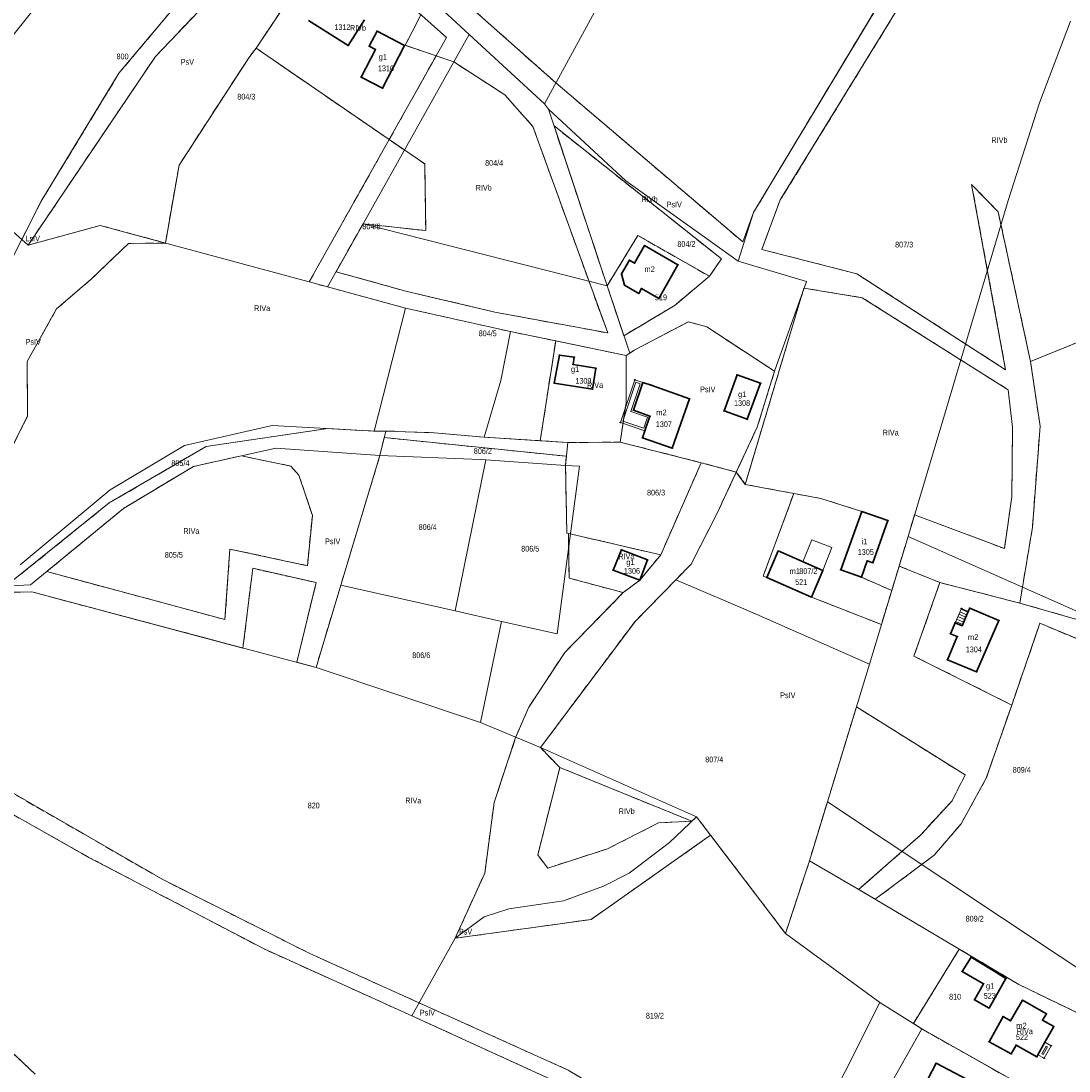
# Model space of a CAD drawing. Header units: metres. Extents: x 7496145 to 7500200, y 5498500 to 5502080.
# Tile 176 of 202: x 7499586 to 7499861, y 5500272 to 5500548. Entities that reach past the tile are written whole.
import ezdxf
from ezdxf.enums import TextEntityAlignment as Align

# ---------------------------------------------------------------- set-up
doc = ezdxf.new("R2010")
doc.units = ezdxf.units.M
doc.header["$MEASUREMENT"] = 0
for name, pattern in [('2.25_0.75', [3, 2.25, -0.75]), ('219-1000', [0]), ('egug-1000', [0])]:
    doc.linetypes.add(name, pattern=pattern)
doc.layers.get('0').update_dxf_attribs({"color": 2, "linetype": 'CONTINUOUS', "lineweight": 5})
for name, color, linetype in [('209-oznaczenie konturu klasyfikacyjnego', 7, 'CONTINUOUS'), ('211-numer działki ewidencyjnej', 7, 'CONTINUOUS'), ('217-kontur klasyfikacyjny', 7, 'CONTINUOUS'), ('218-kontur użytku gruntowego', 7, 'CONTINUOUS'), ('219-działka ewidencyjna', 7, 'CONTINUOUS'), ('312-budynek ewidencyjny', 7, 'CONTINUOUS'), ('312-oznaczenie budynku ewidencyjnego', 7, 'CONTINUOUS'), ('312-oznaczenie budynku ewidencyjnego-Atr117', 7, 'CONTINUOUS'), ('352-schody', 7, 'CONTINUOUS'), ('Punkt budynku', 7, 'CONTINUOUS'), ('taras', 7, 'CONTINUOUS'), ('wiatrołap', 7, 'CONTINUOUS')]:
    doc.layers.add(name, color=color, linetype=linetype)
doc.styles.get("Standard").update_dxf_attribs({"font": 'Working1250', "width": 0.75})

# ---------------------------------------------------------------- blocks, each defined once
blk = doc.blocks.new('PUNKTBUD')
at = {"color": 0}
blk.add_circle((0, 0), 0.09, dxfattribs=at)

msp = doc.modelspace()

# ---------------------------------------------------------------- linework, layer by layer
at = {"layer": '217-kontur klasyfikacyjny', "color": 3, "linetype": '2.25_0.75', "lineweight": 18, "flags": 128}
for points in [[(7499658.06, 5500592.6), (7499726.67, 5500531.63)], [(7499621.53, 5500538.55), (7499659.25, 5500578.17)], [(7499778.52, 5500497.64), (7499825, 5500574.96)], [(7499830.07, 5500573.47), (7499785.55, 5500500.92)], [(7499634.36, 5500560.92), (7499611.98, 5500534.17)], [(7499647.98, 5500540.77), (7499656.38, 5500553.32)], [(7499688.9, 5500545.02), (7499691.23, 5500549.52)], [(7499687.09, 5500541.53), (7499688.9, 5500545.02)], [(7499647.98, 5500540.77), (7499646.03, 5500538.24)], [(7499682.89, 5500516.77), (7499647.98, 5500540.77)], [(7499695.23, 5500538.74), (7499687.09, 5500541.53)], [(7499588.15, 5500489.04), (7499621.53, 5500538.55)], [(7499646.03, 5500538.24), (7499627.75, 5500510.02)], [(7499682.89, 5500516.77), (7499695.23, 5500538.74)], [(7499699.86, 5500537.15), (7499695.23, 5500538.74)], [(7499713.23, 5500528.52), (7499699.86, 5500537.15)], [(7499611.98, 5500534.17), (7499591.6, 5500500.63)], [(7499726.67, 5500531.63), (7499775.7, 5500489.91)], [(7499720.61, 5500520.24), (7499713.23, 5500528.52)], [(7499740.24, 5500466.02), (7499720.61, 5500520.24)], [(7499726.16, 5500520.36), (7499740.11, 5500478.38)], [(7499770.11, 5500485.44), (7499726.16, 5500520.36)], [(7499661.91, 5500479.41), (7499682.89, 5500516.77)], [(7499682.89, 5500516.77), (7499692.22, 5500510.41)], [(7499692.22, 5500510.41), (7499692.5, 5500492.87)], [(7499627.75, 5500510.02), (7499624.17, 5500489.62)], [(7499844.69, 5500456.35), (7499835.76, 5500504.99)], [(7499835.76, 5500504.99), (7499842.72, 5500497.85)], [(7499591.6, 5500500.63), (7499586.46, 5500490.54)], [(7499785.55, 5500500.92), (7499780.66, 5500487.93)], [(7499775.7, 5500489.91), (7499778.52, 5500497.64)], [(7499842.72, 5500497.85), (7499851.23, 5500458.52)], [(7499588.15, 5500489.04), (7499607.04, 5500494.25)], [(7499607.04, 5500494.25), (7499624.17, 5500489.62)], [(7499676.04, 5500494.67), (7499668.96, 5500482.06)], [(7499692.5, 5500492.87), (7499676.04, 5500494.67)], [(7499740.11, 5500478.38), (7499748.19, 5500491.62)], [(7499748.19, 5500491.62), (7499766.95, 5500480.9)], [(7499580.22, 5500478.28), (7499586.46, 5500490.54)], [(7499586.46, 5500490.54), (7499588.15, 5500489.04)], [(7499614.45, 5500489.5), (7499604.79, 5500480.23)], [(7499624.17, 5500489.62), (7499614.45, 5500489.5)], [(7499766.95, 5500480.9), (7499770.11, 5500485.44)], [(7499780.66, 5500487.93), (7499805.62, 5500481.56)], [(7499604.79, 5500480.23), (7499595.61, 5500472.31)], [(7499668.96, 5500482.06), (7499687.27, 5500476.99)], [(7499766.95, 5500480.9), (7499757.96, 5500473.34)], [(7499805.62, 5500481.56), (7499844.69, 5500456.35)], [(7499666.74, 5500478.1), (7499661.91, 5500479.41)], [(7499687.21, 5500472.56), (7499666.74, 5500478.1)], [(7499744.5, 5500465.27), (7499740.11, 5500478.38)], [(7499791.73, 5500477.78), (7499776.34, 5500426.27)], [(7499807.05, 5500475.27), (7499791.73, 5500477.78)], [(7499687.27, 5500476.99), (7499710.65, 5500471.47)], [(7499845.38, 5500451.07), (7499807.05, 5500475.27)], [(7499595.61, 5500472.31), (7499587.88, 5500458.53)], [(7499714.75, 5500466.36), (7499687.21, 5500472.56)], [(7499757.96, 5500473.34), (7499744.5, 5500465.27)], [(7499851.23, 5500458.52), (7499885.71, 5500472.55)], [(7499710.65, 5500471.47), (7499740.24, 5500466.02)], [(7499747.23, 5500461.51), (7499761.43, 5500468.97)], [(7499761.43, 5500468.97), (7499766.26, 5500467.6)], [(7499726.6, 5500463.92), (7499714.75, 5500466.36)], [(7499766.26, 5500467.6), (7499784.04, 5500455.98)], [(7499722.55, 5500437.72), (7499726.6, 5500463.92)], [(7499745.1, 5500460.12), (7499726.6, 5500463.92)], [(7499745.1, 5500460.12), (7499747.23, 5500461.51)], [(7499587.88, 5500458.53), (7499588.02, 5500444.18)], [(7499745.06, 5500447.6), (7499745.1, 5500460.12)], [(7499851.23, 5500458.52), (7499853.72, 5500441.52)], [(7499784.04, 5500455.98), (7499779.48, 5500441.28)], [(7499846.48, 5500441.28), (7499845.38, 5500451.07)], [(7499743.53, 5500437.35), (7499745.06, 5500447.6)], [(7499588.02, 5500444.18), (7499568.15, 5500404.82)], [(7499779.48, 5500441.28), (7499774, 5500429.5)], [(7499846.31, 5500422.98), (7499846.48, 5500441.28)], [(7499853.72, 5500441.52), (7499851.71, 5500415.02)], [(7499634.88, 5500436.22), (7499666.79, 5500440.9)], [(7499666.79, 5500440.9), (7499678.99, 5500440.23)], [(7499678.99, 5500440.23), (7499682.04, 5500440.27)], [(7499681.61, 5500438.54), (7499680.44, 5500433.82)], [(7499729.41, 5500433.65), (7499681.61, 5500438.54)], [(7499682.04, 5500440.27), (7499694.69, 5500439.82)], [(7499694.69, 5500439.82), (7499707.85, 5500438.65)], [(7499707.85, 5500438.65), (7499722.55, 5500437.72)], [(7499609.45, 5500421.41), (7499634.88, 5500436.22)], [(7499722.55, 5500437.72), (7499729.78, 5500437.26)], [(7499729.78, 5500437.26), (7499743.53, 5500437.35)], [(7499764.8, 5500431.96), (7499743.53, 5500437.35)], [(7499644.13, 5500433.77), (7499631.52, 5500430.96)], [(7499657.12, 5500431.07), (7499644.13, 5500433.77)], [(7499680.44, 5500433.82), (7499670.21, 5500399.82)], [(7499729.16, 5500431.23), (7499729.41, 5500433.65)], [(7499631.52, 5500430.96), (7499613.18, 5500419.96)], [(7499659.23, 5500428.7), (7499657.12, 5500431.07)], [(7499729.53, 5500413.49), (7499729.16, 5500431.23)], [(7499754.15, 5500407.76), (7499764.8, 5500431.96)], [(7499774, 5500429.5), (7499764.8, 5500431.96)], [(7499662.74, 5500418.12), (7499659.23, 5500428.7)], [(7499769.06, 5500418.86), (7499774, 5500429.5)], [(7499774, 5500429.5), (7499776.34, 5500426.27)], [(7499776.34, 5500426.27), (7499789.08, 5500423.88)], [(7499781.08, 5500402.21), (7499789.08, 5500423.88)], [(7499789.08, 5500423.88), (7499796.18, 5500422.56)], [(7499796.18, 5500422.56), (7499806.94, 5500419.18)], [(7499844.37, 5500409.4), (7499846.31, 5500422.98)], [(7499583.82, 5500400.75), (7499609.45, 5500421.41)], [(7499613.18, 5500419.96), (7499593.04, 5500403.38)], [(7499806.94, 5500419.18), (7499813.76, 5500416.74)], [(7499661.44, 5500404.92), (7499662.74, 5500418.12)], [(7499762.17, 5500405.33), (7499769.06, 5500418.86)], [(7499813.76, 5500416.74), (7499809.81, 5500405.71)], [(7499819.07, 5500412.57), (7499820.76, 5500418.24)], [(7499820.76, 5500418.24), (7499844.37, 5500409.4)], [(7499851.71, 5500415.02), (7499848.4, 5500395.08)], [(7499729.93, 5500413.39), (7499729.53, 5500413.49)], [(7499729.93, 5500413.39), (7499730.14, 5500401.67)], [(7499754.15, 5500407.76), (7499729.93, 5500413.39)], [(7499816.72, 5500404.82), (7499819.07, 5500412.57)], [(7499639.8, 5500390.78), (7499641.1, 5500409.29)], [(7499641.1, 5500409.29), (7499661.44, 5500404.92)], [(7499748.65, 5500401.09), (7499754.15, 5500407.76)], [(7499808.38, 5500406.22), (7499806.82, 5500401.88)], [(7499809.81, 5500405.71), (7499808.38, 5500406.22)], [(7499593.04, 5500403.38), (7499639.8, 5500390.78)], [(7499647.1, 5500404.23), (7499644.52, 5500383.31)], [(7499663.74, 5500400.48), (7499647.1, 5500404.23)], [(7499758.11, 5500401.23), (7499762.17, 5500405.33)], [(7499814.79, 5500398.42), (7499816.72, 5500404.82)], [(7499816.72, 5500404.82), (7499827.44, 5500400.49)], [(7499658.62, 5500379.56), (7499663.74, 5500400.48)], [(7499730.14, 5500401.67), (7499744.31, 5500397.84)], [(7499744.31, 5500397.84), (7499748.65, 5500401.09)], [(7499747.51, 5500390.39), (7499758.11, 5500401.23)], [(7499782.01, 5500401.82), (7499781.08, 5500402.21)], [(7499793.7, 5500396.7), (7499782.01, 5500401.82)], [(7499806.82, 5500401.88), (7499814.79, 5500398.42)], [(7499820.62, 5500381.19), (7499827.44, 5500400.49)], [(7499827.44, 5500400.49), (7499848.4, 5500395.08)], [(7499589.15, 5500398.04), (7499575.56, 5500397.75)], [(7499644.52, 5500383.31), (7499589.15, 5500398.04)], [(7499670.21, 5500399.82), (7499663.71, 5500378.21)], [(7499728.99, 5500382.16), (7499744.31, 5500397.84)], [(7499814.79, 5500398.42), (7499812.07, 5500389.44)], [(7499812.07, 5500389.44), (7499793.7, 5500396.7)], [(7499848.4, 5500395.08), (7499876.88, 5500386.98)], [(7499722.57, 5500357.15), (7499747.51, 5500390.39)], [(7499853.69, 5500389.79), (7499846.27, 5500368.35)], [(7499893.92, 5500373.1), (7499853.69, 5500389.79)], [(7499719.53, 5500367.81), (7499728.99, 5500382.16)], [(7499846.27, 5500368.35), (7499820.62, 5500381.19)], [(7499663.71, 5500378.21), (7499658.62, 5500379.56)], [(7499716.08, 5500359.82), (7499719.53, 5500367.81)], [(7499805.51, 5500367.86), (7499797.92, 5500342.97)], [(7499834.09, 5500349.99), (7499805.51, 5500367.86)], [(7499846.27, 5500368.35), (7499839.6, 5500349.11)], [(7499710.44, 5500342.73), (7499716.08, 5500359.82)], [(7499623.46, 5500322.52), (7499561.12, 5500358.48)], [(7499727.68, 5500351.93), (7499722.57, 5500357.15)], [(7499604.11, 5500328.35), (7499559.44, 5500353.59)], [(7499727.68, 5500351.93), (7499721.89, 5500329.01)], [(7499762.34, 5500337.84), (7499727.68, 5500351.93)], [(7499830.62, 5500343.22), (7499834.09, 5500349.99)], [(7499839.6, 5500349.11), (7499833.01, 5500337.18)], [(7499707.98, 5500324.2), (7499710.44, 5500342.73)], [(7499797.92, 5500342.97), (7499793.18, 5500327.42)], [(7499822.36, 5500334.21), (7499830.62, 5500343.22)], [(7499740.21, 5500330.6), (7499753.62, 5500337.43)], [(7499753.62, 5500337.43), (7499762.34, 5500337.84)], [(7499763.57, 5500339.01), (7499762.34, 5500337.84)], [(7499767.27, 5500334.15), (7499763.57, 5500339.01)], [(7499833.01, 5500337.18), (7499825.92, 5500328.92)], [(7499767.27, 5500334.15), (7499735.94, 5500312.06)], [(7499786.91, 5500308.37), (7499767.27, 5500334.15)], [(7499806.1, 5500319.9), (7499822.36, 5500334.21)], [(7499650.25, 5500304.22), (7499604.11, 5500328.35)], [(7499721.89, 5500329.01), (7499724.52, 5500325.52)], [(7499724.52, 5500325.52), (7499740.21, 5500330.6)], [(7499825.92, 5500328.92), (7499810.43, 5500317.35)], [(7499793.18, 5500327.42), (7499786.91, 5500308.37)], [(7499700.2, 5500307.1), (7499707.98, 5500324.2)], [(7499662.05, 5500303.12), (7499623.46, 5500322.52)], [(7499806.99, 5500319.39), (7499806.1, 5500319.9)], [(7499810.43, 5500317.35), (7499806.99, 5500319.39)], [(7499735.94, 5500312.06), (7499727.8, 5500310.94)], [(7499727.8, 5500310.94), (7499700.2, 5500307.1)], [(7499688.83, 5500286.77), (7499650.25, 5500304.22)], [(7499832.53, 5500304.25), (7499820.47, 5500284.7)], [(7499848.17, 5500294.98), (7499832.53, 5500304.25)], [(7499729.91, 5500272.49), (7499662.05, 5500303.12)], [(7499872.77, 5500283.05), (7499848.17, 5500294.98)], [(7499729.24, 5500268.29), (7499688.83, 5500286.77)], [(7499820.47, 5500284.7), (7499822.67, 5500283.31)], [(7499808.47, 5500258.05), (7499822.67, 5500283.31)], [(7499822.67, 5500283.31), (7499835.84, 5500275.89)], [(7499582.32, 5500278.68), (7499590.01, 5500271.45)], [(7499835.84, 5500275.89), (7499844.46, 5500271.02)], [(7499761.94, 5500253.41), (7499729.91, 5500272.49)]]:
    msp.add_lwpolyline(points, dxfattribs=at)
at = {"layer": '218-kontur użytku gruntowego', "color": 3, "linetype": 'egug-1000', "lineweight": 18, "flags": 128}
for points in [[(7499658.06, 5500592.6), (7499726.67, 5500531.63)], [(7499621.53, 5500538.55), (7499659.25, 5500578.17)], [(7499778.52, 5500497.64), (7499825, 5500574.96)], [(7499830.07, 5500573.47), (7499785.55, 5500500.92)], [(7499611.98, 5500534.17), (7499634.36, 5500560.92)], [(7499647.98, 5500540.77), (7499656.38, 5500553.32)], [(7499688.9, 5500545.02), (7499691.23, 5500549.52)], [(7499687.09, 5500541.53), (7499688.9, 5500545.02)], [(7499647.98, 5500540.77), (7499646.03, 5500538.24)], [(7499682.89, 5500516.77), (7499647.98, 5500540.77)], [(7499695.23, 5500538.74), (7499687.09, 5500541.53)], [(7499588.15, 5500489.04), (7499621.53, 5500538.55)], [(7499646.03, 5500538.24), (7499627.75, 5500510.02)], [(7499682.89, 5500516.77), (7499695.23, 5500538.74)], [(7499699.86, 5500537.15), (7499695.23, 5500538.74)], [(7499713.23, 5500528.52), (7499699.86, 5500537.15)], [(7499591.6, 5500500.63), (7499611.98, 5500534.17)], [(7499726.67, 5500531.63), (7499775.7, 5500489.91)], [(7499720.61, 5500520.24), (7499713.23, 5500528.52)], [(7499740.24, 5500466.02), (7499720.61, 5500520.24)], [(7499726.16, 5500520.36), (7499740.11, 5500478.38)], [(7499770.11, 5500485.44), (7499726.16, 5500520.36)], [(7499661.91, 5500479.41), (7499682.89, 5500516.77)], [(7499682.89, 5500516.77), (7499692.22, 5500510.41)], [(7499692.22, 5500510.41), (7499692.5, 5500492.87)], [(7499627.75, 5500510.02), (7499624.17, 5500489.62)], [(7499844.69, 5500456.35), (7499835.76, 5500504.99)], [(7499835.76, 5500504.99), (7499842.72, 5500497.85)], [(7499586.46, 5500490.54), (7499591.6, 5500500.63)], [(7499785.55, 5500500.92), (7499780.66, 5500487.93)], [(7499775.7, 5500489.91), (7499778.52, 5500497.64)], [(7499842.72, 5500497.85), (7499851.23, 5500458.52)], [(7499588.15, 5500489.04), (7499607.04, 5500494.25)], [(7499607.04, 5500494.25), (7499624.17, 5500489.62)], [(7499676.04, 5500494.67), (7499668.96, 5500482.06)], [(7499692.5, 5500492.87), (7499676.04, 5500494.67)], [(7499740.11, 5500478.38), (7499748.19, 5500491.62)], [(7499748.19, 5500491.62), (7499766.95, 5500480.9)], [(7499580.22, 5500478.28), (7499586.46, 5500490.54)], [(7499586.46, 5500490.54), (7499588.15, 5500489.04)], [(7499614.45, 5500489.5), (7499604.79, 5500480.23)], [(7499624.17, 5500489.62), (7499614.45, 5500489.5)], [(7499766.95, 5500480.9), (7499770.11, 5500485.44)], [(7499780.66, 5500487.93), (7499805.62, 5500481.56)], [(7499604.79, 5500480.23), (7499595.61, 5500472.31)], [(7499668.96, 5500482.06), (7499687.27, 5500476.99)], [(7499757.96, 5500473.34), (7499766.95, 5500480.9)], [(7499805.62, 5500481.56), (7499844.69, 5500456.35)], [(7499666.74, 5500478.1), (7499661.91, 5500479.41)], [(7499687.21, 5500472.56), (7499666.74, 5500478.1)], [(7499740.11, 5500478.38), (7499744.5, 5500465.27)], [(7499791.73, 5500477.78), (7499776.34, 5500426.27)], [(7499807.05, 5500475.27), (7499791.73, 5500477.78)], [(7499687.27, 5500476.99), (7499710.65, 5500471.47)], [(7499845.38, 5500451.07), (7499807.05, 5500475.27)], [(7499595.61, 5500472.31), (7499587.88, 5500458.53)], [(7499714.75, 5500466.36), (7499687.21, 5500472.56)], [(7499744.5, 5500465.27), (7499757.96, 5500473.34)], [(7499851.23, 5500458.52), (7499885.71, 5500472.55)], [(7499710.65, 5500471.47), (7499740.24, 5500466.02)], [(7499747.23, 5500461.51), (7499761.43, 5500468.97)], [(7499761.43, 5500468.97), (7499766.26, 5500467.6)], [(7499726.6, 5500463.92), (7499714.75, 5500466.36)], [(7499766.26, 5500467.6), (7499784.04, 5500455.98)], [(7499722.55, 5500437.72), (7499726.6, 5500463.92)], [(7499745.1, 5500460.12), (7499726.6, 5500463.92)], [(7499745.1, 5500460.12), (7499747.23, 5500461.51)], [(7499587.88, 5500458.53), (7499588.02, 5500444.18)], [(7499745.06, 5500447.6), (7499745.1, 5500460.12)], [(7499851.23, 5500458.52), (7499853.72, 5500441.52)], [(7499784.04, 5500455.98), (7499779.48, 5500441.28)], [(7499846.48, 5500441.28), (7499845.38, 5500451.07)], [(7499743.53, 5500437.35), (7499745.06, 5500447.6)], [(7499588.02, 5500444.18), (7499568.15, 5500404.82)], [(7499779.48, 5500441.28), (7499774, 5500429.5)], [(7499846.31, 5500422.98), (7499846.48, 5500441.28)], [(7499853.72, 5500441.52), (7499851.71, 5500415.02)], [(7499634.88, 5500436.22), (7499666.79, 5500440.9)], [(7499666.79, 5500440.9), (7499678.99, 5500440.23)], [(7499678.99, 5500440.23), (7499682.04, 5500440.27)], [(7499681.61, 5500438.54), (7499680.44, 5500433.82)], [(7499729.41, 5500433.65), (7499681.61, 5500438.54)], [(7499682.04, 5500440.27), (7499694.69, 5500439.82)], [(7499694.69, 5500439.82), (7499707.85, 5500438.65)], [(7499707.85, 5500438.65), (7499722.55, 5500437.72)], [(7499609.45, 5500421.41), (7499634.88, 5500436.22)], [(7499722.55, 5500437.72), (7499729.78, 5500437.26)], [(7499729.78, 5500437.26), (7499743.53, 5500437.35)], [(7499764.8, 5500431.96), (7499743.53, 5500437.35)], [(7499644.13, 5500433.77), (7499631.52, 5500430.96)], [(7499657.12, 5500431.07), (7499644.13, 5500433.77)], [(7499680.44, 5500433.82), (7499670.21, 5500399.82)], [(7499729.16, 5500431.23), (7499729.41, 5500433.65)], [(7499631.52, 5500430.96), (7499613.18, 5500419.96)], [(7499659.23, 5500428.7), (7499657.12, 5500431.07)], [(7499729.53, 5500413.49), (7499729.16, 5500431.23)], [(7499754.15, 5500407.76), (7499764.8, 5500431.96)], [(7499774, 5500429.5), (7499764.8, 5500431.96)], [(7499662.74, 5500418.12), (7499659.23, 5500428.7)], [(7499769.06, 5500418.86), (7499774, 5500429.5)], [(7499774, 5500429.5), (7499776.34, 5500426.27)], [(7499776.34, 5500426.27), (7499789.08, 5500423.88)], [(7499789.08, 5500423.88), (7499781.08, 5500402.21)], [(7499789.08, 5500423.88), (7499796.18, 5500422.56)], [(7499796.18, 5500422.56), (7499806.94, 5500419.18)], [(7499844.37, 5500409.4), (7499846.31, 5500422.98)], [(7499583.82, 5500400.75), (7499609.45, 5500421.41)], [(7499613.18, 5500419.96), (7499593.04, 5500403.38)], [(7499806.94, 5500419.18), (7499813.76, 5500416.74)], [(7499661.44, 5500404.92), (7499662.74, 5500418.12)], [(7499762.17, 5500405.33), (7499769.06, 5500418.86)], [(7499813.76, 5500416.74), (7499809.81, 5500405.71)], [(7499819.07, 5500412.57), (7499820.76, 5500418.24)], [(7499820.76, 5500418.24), (7499844.37, 5500409.4)], [(7499851.71, 5500415.02), (7499848.4, 5500395.08)], [(7499729.93, 5500413.39), (7499729.53, 5500413.49)], [(7499729.93, 5500413.39), (7499730.14, 5500401.67)], [(7499754.15, 5500407.76), (7499729.93, 5500413.39)], [(7499816.72, 5500404.82), (7499819.07, 5500412.57)], [(7499639.8, 5500390.78), (7499641.1, 5500409.29)], [(7499641.1, 5500409.29), (7499661.44, 5500404.92)], [(7499748.65, 5500401.09), (7499754.15, 5500407.76)], [(7499808.38, 5500406.22), (7499806.82, 5500401.88)], [(7499809.81, 5500405.71), (7499808.38, 5500406.22)], [(7499593.04, 5500403.38), (7499639.8, 5500390.78)], [(7499647.1, 5500404.23), (7499644.52, 5500383.31)], [(7499663.74, 5500400.48), (7499647.1, 5500404.23)], [(7499758.11, 5500401.23), (7499762.17, 5500405.33)], [(7499814.79, 5500398.42), (7499816.72, 5500404.82)], [(7499816.72, 5500404.82), (7499827.44, 5500400.49)], [(7499658.62, 5500379.56), (7499663.74, 5500400.48)], [(7499730.14, 5500401.67), (7499744.31, 5500397.84)], [(7499744.31, 5500397.84), (7499748.65, 5500401.09)], [(7499747.51, 5500390.39), (7499758.11, 5500401.23)], [(7499781.08, 5500402.21), (7499782.01, 5500401.82)], [(7499782.01, 5500401.82), (7499793.7, 5500396.7)], [(7499806.82, 5500401.88), (7499814.79, 5500398.42)], [(7499827.44, 5500400.49), (7499820.62, 5500381.19)], [(7499848.4, 5500395.08), (7499827.44, 5500400.49)], [(7499589.15, 5500398.04), (7499575.56, 5500397.75)], [(7499644.52, 5500383.31), (7499589.15, 5500398.04)], [(7499670.21, 5500399.82), (7499663.71, 5500378.21)], [(7499728.99, 5500382.16), (7499744.31, 5500397.84)], [(7499812.07, 5500389.44), (7499814.79, 5500398.42)], [(7499793.7, 5500396.7), (7499812.07, 5500389.44)], [(7499876.88, 5500386.98), (7499848.4, 5500395.08)], [(7499722.57, 5500357.15), (7499747.51, 5500390.39)], [(7499846.27, 5500368.35), (7499853.69, 5500389.79)], [(7499853.69, 5500389.79), (7499893.92, 5500373.1)], [(7499719.53, 5500367.81), (7499728.99, 5500382.16)], [(7499820.62, 5500381.19), (7499846.27, 5500368.35)], [(7499663.71, 5500378.21), (7499658.62, 5500379.56)], [(7499716.08, 5500359.82), (7499719.53, 5500367.81)], [(7499805.51, 5500367.86), (7499797.92, 5500342.97)], [(7499834.09, 5500349.99), (7499805.51, 5500367.86)], [(7499846.27, 5500368.35), (7499839.6, 5500349.11)], [(7499710.44, 5500342.73), (7499716.08, 5500359.82)], [(7499623.46, 5500322.52), (7499561.12, 5500358.48)], [(7499727.68, 5500351.93), (7499722.57, 5500357.15)], [(7499604.11, 5500328.35), (7499559.44, 5500353.59)], [(7499727.68, 5500351.93), (7499721.89, 5500329.01)], [(7499762.34, 5500337.84), (7499727.68, 5500351.93)], [(7499830.62, 5500343.22), (7499834.09, 5500349.99)], [(7499839.6, 5500349.11), (7499833.01, 5500337.18)], [(7499707.98, 5500324.2), (7499710.44, 5500342.73)], [(7499797.92, 5500342.97), (7499793.18, 5500327.42)], [(7499822.36, 5500334.21), (7499830.62, 5500343.22)], [(7499740.21, 5500330.6), (7499753.62, 5500337.43)], [(7499753.62, 5500337.43), (7499762.34, 5500337.84)], [(7499763.57, 5500339.01), (7499762.34, 5500337.84)], [(7499767.27, 5500334.15), (7499763.57, 5500339.01)], [(7499833.01, 5500337.18), (7499825.92, 5500328.92)], [(7499767.27, 5500334.15), (7499735.94, 5500312.06)], [(7499786.91, 5500308.37), (7499767.27, 5500334.15)], [(7499806.1, 5500319.9), (7499822.36, 5500334.21)], [(7499650.25, 5500304.22), (7499604.11, 5500328.35)], [(7499721.89, 5500329.01), (7499724.52, 5500325.52)], [(7499724.52, 5500325.52), (7499740.21, 5500330.6)], [(7499825.92, 5500328.92), (7499810.43, 5500317.35)], [(7499793.18, 5500327.42), (7499786.91, 5500308.37)], [(7499700.2, 5500307.1), (7499707.98, 5500324.2)], [(7499662.05, 5500303.12), (7499623.46, 5500322.52)], [(7499806.99, 5500319.39), (7499806.1, 5500319.9)], [(7499810.43, 5500317.35), (7499806.99, 5500319.39)], [(7499735.94, 5500312.06), (7499727.8, 5500310.94)], [(7499727.8, 5500310.94), (7499700.2, 5500307.1)], [(7499688.83, 5500286.77), (7499650.25, 5500304.22)], [(7499832.53, 5500304.25), (7499820.47, 5500284.7)], [(7499848.17, 5500294.98), (7499832.53, 5500304.25)], [(7499729.91, 5500272.49), (7499662.05, 5500303.12)], [(7499872.77, 5500283.05), (7499848.17, 5500294.98)], [(7499729.24, 5500268.29), (7499688.83, 5500286.77)], [(7499820.47, 5500284.7), (7499822.67, 5500283.31)], [(7499822.67, 5500283.31), (7499808.47, 5500258.05)], [(7499835.84, 5500275.89), (7499822.67, 5500283.31)], [(7499582.32, 5500278.68), (7499590.01, 5500271.45)], [(7499844.46, 5500271.02), (7499835.84, 5500275.89)], [(7499761.94, 5500253.41), (7499729.91, 5500272.49)]]:
    msp.add_lwpolyline(points, dxfattribs=at)
at = {"layer": '219-działka ewidencyjna', "color": 3, "linetype": '219-1000', "lineweight": 18, "flags": 128}
for points in [[(7499778.52, 5500497.64), (7499840.58, 5500600.88)], [(7499621.53, 5500538.55), (7499659.25, 5500578.17)], [(7499659.25, 5500578.17), (7499697.92, 5500543.53)], [(7499559.98, 5500514.06), (7499595.78, 5500558.73)], [(7499740.98, 5500558.04), (7499723.7, 5500526.16)], [(7499697.08, 5500550.7), (7499703.92, 5500544.39)], [(7499853.58, 5500526.45), (7499861.71, 5500547.9)], [(7499661.91, 5500479.41), (7499697.92, 5500543.53)], [(7499676.04, 5500494.67), (7499703.92, 5500544.39)], [(7499703.92, 5500544.39), (7499723.7, 5500526.16)], [(7499588.15, 5500489.04), (7499621.53, 5500538.55)], [(7499723.7, 5500526.16), (7499724.73, 5500524.73)], [(7499724.73, 5500524.73), (7499740.11, 5500478.38)], [(7499724.73, 5500524.73), (7499745.04, 5500505.97)], [(7499845.34, 5500500.79), (7499853.58, 5500526.45)], [(7499559.98, 5500514.06), (7499588.15, 5500489.04)], [(7499745.04, 5500505.97), (7499774.52, 5500484.82)], [(7499828.16, 5500443.04), (7499845.34, 5500500.79)], [(7499778.52, 5500497.64), (7499774.52, 5500484.82)], [(7499588.15, 5500489.04), (7499607.04, 5500494.25)], [(7499607.04, 5500494.25), (7499661.91, 5500479.41)], [(7499666.74, 5500478.1), (7499676.04, 5500494.67)], [(7499676.04, 5500494.67), (7499740.11, 5500478.38)], [(7499774.52, 5500484.82), (7499792.43, 5500479.56)], [(7499661.91, 5500479.41), (7499666.74, 5500478.1)], [(7499666.74, 5500478.1), (7499687.21, 5500472.56)], [(7499740.11, 5500478.38), (7499746.04, 5500460.68)], [(7499784.04, 5500455.98), (7499792.43, 5500479.56)], [(7499678.99, 5500440.23), (7499687.21, 5500472.56)], [(7499761.43, 5500468.97), (7499747.23, 5500461.51)], [(7499761.43, 5500468.97), (7499766.26, 5500467.6)], [(7499712.18, 5500453.53), (7499714.75, 5500466.36)], [(7499714.75, 5500466.36), (7499745.1, 5500460.12)], [(7499766.26, 5500467.6), (7499784.04, 5500455.98)], [(7499745.1, 5500460.12), (7499746.04, 5500460.68)], [(7499746.04, 5500460.68), (7499747.23, 5500461.51)], [(7499784.04, 5500455.98), (7499779.48, 5500441.28)], [(7499707.85, 5500438.65), (7499712.18, 5500453.53)], [(7499629.17, 5500436.45), (7499652.15, 5500441.7)], [(7499652.15, 5500441.7), (7499678.99, 5500440.23)], [(7499769.06, 5500418.86), (7499779.48, 5500441.28)], [(7499819.07, 5500412.57), (7499828.16, 5500443.04)], [(7499678.99, 5500440.23), (7499682.04, 5500440.27)], [(7499680.44, 5500433.82), (7499682.04, 5500440.27)], [(7499682.04, 5500440.27), (7499694.69, 5500439.82)], [(7499694.69, 5500439.82), (7499707.85, 5500438.65)], [(7499707.85, 5500438.65), (7499729.78, 5500437.26)], [(7499609.66, 5500424.86), (7499629.17, 5500436.45)], [(7499631.52, 5500430.96), (7499653.17, 5500435.78)], [(7499653.17, 5500435.78), (7499680.44, 5500433.82)], [(7499729.16, 5500431.23), (7499729.78, 5500437.26)], [(7499680.44, 5500433.82), (7499670.21, 5500399.82)], [(7499680.44, 5500433.82), (7499706.8, 5500432.82)], [(7499613.18, 5500419.96), (7499631.52, 5500430.96)], [(7499708.23, 5500432.72), (7499700.2, 5500393.06)], [(7499706.8, 5500432.82), (7499708.23, 5500432.72)], [(7499729.16, 5500431.23), (7499708.23, 5500432.72)], [(7499726.98, 5500387.02), (7499732.84, 5500431.03)], [(7499729.16, 5500431.23), (7499732.84, 5500431.03)], [(7499586.09, 5500405.14), (7499609.66, 5500424.86)], [(7499588.78, 5500399.88), (7499613.18, 5500419.96)], [(7499762.17, 5500405.33), (7499769.06, 5500418.86)], [(7499791.49, 5500405.92), (7499793.86, 5500411.75)], [(7499793.86, 5500411.75), (7499799.05, 5500409.67)], [(7499808.92, 5500379.03), (7499819.07, 5500412.57)], [(7499819.07, 5500412.57), (7499895.13, 5500378.9)], [(7499782.01, 5500401.82), (7499785.01, 5500408.79)], [(7499785.01, 5500408.79), (7499791.49, 5500405.92)], [(7499796.67, 5500403.63), (7499799.05, 5500409.67)], [(7499758.11, 5500401.23), (7499762.17, 5500405.33)], [(7499793.7, 5500396.7), (7499796.67, 5500403.63)], [(7499567.57, 5500398.85), (7499588.78, 5500399.88)], [(7499747.51, 5500390.39), (7499758.11, 5500401.23)], [(7499758.11, 5500401.23), (7499778.39, 5500392.51)], [(7499782.01, 5500401.82), (7499793.7, 5500396.7)], [(7499575.56, 5500397.75), (7499589.15, 5500398.04)], [(7499589.15, 5500398.04), (7499663.71, 5500378.21)], [(7499663.71, 5500378.21), (7499670.21, 5500399.82)], [(7499670.21, 5500399.82), (7499700.2, 5500393.06)], [(7499700.2, 5500393.06), (7499712.41, 5500390.31)], [(7499778.39, 5500392.51), (7499808.92, 5500379.03)], [(7499706.83, 5500363.72), (7499712.41, 5500390.31)], [(7499712.41, 5500390.31), (7499726.98, 5500387.02)], [(7499747.51, 5500390.39), (7499722.57, 5500357.15)], [(7499663.71, 5500378.21), (7499706.83, 5500363.72)], [(7499797.92, 5500342.97), (7499808.92, 5500379.03)], [(7499706.83, 5500363.72), (7499722.57, 5500357.15)], [(7499763.57, 5500339.01), (7499722.57, 5500357.15)], [(7499559.44, 5500353.59), (7499604.11, 5500328.35)], [(7499793.18, 5500327.42), (7499797.92, 5500342.97)], [(7499797.92, 5500342.97), (7499874.37, 5500292.11)], [(7499756.43, 5500332.22), (7499763.57, 5500339.01)], [(7499763.57, 5500339.01), (7499786.91, 5500308.37)], [(7499745.91, 5500324.17), (7499756.43, 5500332.22)], [(7499650.25, 5500304.22), (7499604.11, 5500328.35)], [(7499786.91, 5500308.37), (7499793.18, 5500327.42)], [(7499793.18, 5500327.42), (7499806.99, 5500319.39)], [(7499739.16, 5500320.75), (7499745.91, 5500324.17)], [(7499728.66, 5500316.97), (7499739.16, 5500320.75)], [(7499806.99, 5500319.39), (7499848.17, 5500294.98)], [(7499714.27, 5500314.87), (7499707.85, 5500312.77)], [(7499714.27, 5500314.87), (7499728.66, 5500316.97)], [(7499700.2, 5500307.1), (7499707.85, 5500312.77)], [(7499688.83, 5500286.77), (7499700.2, 5500307.1)], [(7499811.7, 5500290.22), (7499786.91, 5500308.37)], [(7499650.25, 5500304.22), (7499688.83, 5500286.77)], [(7499848.17, 5500294.98), (7499872.77, 5500283.05)], [(7499784.49, 5500236.07), (7499811.7, 5500290.22)], [(7499811.7, 5500290.22), (7499822.67, 5500283.31)], [(7499729.24, 5500268.29), (7499688.83, 5500286.77)], [(7499822.67, 5500283.31), (7499808.47, 5500258.05)], [(7499822.67, 5500283.31), (7499847.32, 5500269.41)]]:
    msp.add_lwpolyline(points, dxfattribs=at)
at = {"layer": '312-budynek ewidencyjny', "color": 7, "linetype": 'Continuous', "lineweight": 35, "flags": 128}
for points in [[(7499672.12, 5500541.45), (7499661.75, 5500548)], [(7499676.41, 5500548.24), (7499672.12, 5500541.45)], [(7499677.68, 5500541.26), (7499679.72, 5500545.23)], [(7499679.72, 5500545.23), (7499686.96, 5500541.45)], [(7499675.56, 5500533.19), (7499679.28, 5500540.44)], [(7499679.28, 5500540.44), (7499677.68, 5500541.26)], [(7499686.96, 5500541.45), (7499681.13, 5500530.25)], [(7499681.13, 5500530.25), (7499675.56, 5500533.19)], [(7499747.29, 5500484.37), (7499749.92, 5500488.93)], [(7499749.92, 5500488.93), (7499758.65, 5500483.9)], [(7499743.85, 5500481.51), (7499745.96, 5500485.13)], [(7499745.96, 5500485.13), (7499747.29, 5500484.37)], [(7499758.65, 5500483.9), (7499753.67, 5500475.1)], [(7499744.69, 5500478.52), (7499743.85, 5500481.51)], [(7499748.39, 5500476.38), (7499744.69, 5500478.52)], [(7499749.12, 5500477.67), (7499748.39, 5500476.38)], [(7499753.67, 5500475.1), (7499749.12, 5500477.67)], [(7499726.24, 5500452.83), (7499727.58, 5500460.22)], [(7499727.58, 5500460.22), (7499731.49, 5500459.65)], [(7499731.49, 5500459.65), (7499731.17, 5500457.74)], [(7499731.17, 5500457.74), (7499737.14, 5500456.74)], [(7499737.14, 5500456.74), (7499736.23, 5500451.3)], [(7499770.77, 5500445.57), (7499774.22, 5500455.04)], [(7499774.22, 5500455.04), (7499780.34, 5500452.82)], [(7499736.23, 5500451.3), (7499726.24, 5500452.83)], [(7499746.98, 5500445.71), (7499749.44, 5500453)], [(7499749.44, 5500453), (7499751.63, 5500452.35)], [(7499751.63, 5500452.35), (7499761.72, 5500448.76)], [(7499780.34, 5500452.82), (7499776.89, 5500443.34)], [(7499761.72, 5500448.76), (7499757.18, 5500435.79)], [(7499751.33, 5500444.18), (7499746.98, 5500445.71)], [(7499750.02, 5500440.35), (7499751.33, 5500444.18)], [(7499776.89, 5500443.34), (7499770.77, 5500445.57)], [(7499749.37, 5500438.46), (7499750.02, 5500440.35)], [(7499757.18, 5500435.79), (7499749.37, 5500438.46)], [(7499801.43, 5500403.82), (7499806.94, 5500419.18)], [(7499806.94, 5500419.18), (7499813.76, 5500416.74)], [(7499813.76, 5500416.74), (7499809.81, 5500405.71)], [(7499741.7, 5500403.77), (7499743.84, 5500409.07)], [(7499743.84, 5500409.07), (7499750.71, 5500406.42)], [(7499782.01, 5500401.82), (7499785.01, 5500408.79)], [(7499785.01, 5500408.79), (7499796.67, 5500403.63)], [(7499750.71, 5500406.42), (7499748.65, 5500401.09)], [(7499808.38, 5500406.22), (7499806.82, 5500401.88)], [(7499809.81, 5500405.71), (7499808.38, 5500406.22)], [(7499748.65, 5500401.09), (7499741.7, 5500403.77)], [(7499796.67, 5500403.63), (7499793.7, 5500396.7)], [(7499806.82, 5500401.88), (7499801.43, 5500403.82)], [(7499793.7, 5500396.7), (7499782.01, 5500401.82)], [(7499833.24, 5500389.17), (7499834.87, 5500392.93)], [(7499834.87, 5500392.93), (7499835.25, 5500393.8)], [(7499835.25, 5500393.8), (7499842.89, 5500390.57)], [(7499830.2, 5500387.06), (7499831.45, 5500389.94)], [(7499831.45, 5500389.94), (7499833.24, 5500389.17)], [(7499842.89, 5500390.57), (7499837.04, 5500377.02)], [(7499829.4, 5500380.22), (7499831.96, 5500386.33)], [(7499831.96, 5500386.33), (7499830.2, 5500387.06)], [(7499837.04, 5500377.02), (7499829.4, 5500380.22)], [(7499833.26, 5500298.37), (7499835.63, 5500302.16)], [(7499835.63, 5500302.16), (7499840.97, 5500298.9)], [(7499838.87, 5500295.19), (7499833.26, 5500298.37)], [(7499840.97, 5500298.9), (7499844.73, 5500296.55)], [(7499836.49, 5500290.98), (7499838.87, 5500295.19)], [(7499844.73, 5500296.55), (7499840.34, 5500288.8)], [(7499840.34, 5500288.8), (7499836.49, 5500290.98)], [(7499845.97, 5500285.48), (7499849.09, 5500290.84)], [(7499849.09, 5500290.84), (7499855.37, 5500287.32)], [(7499855.37, 5500287.32), (7499854.39, 5500285.58)], [(7499840.36, 5500279.97), (7499844.05, 5500286.56)], [(7499844.05, 5500286.56), (7499845.97, 5500285.48)], [(7499854.39, 5500285.58), (7499857.31, 5500283.94)], [(7499857.31, 5500283.94), (7499855.01, 5500279.83)], [(7499846.12, 5500276.74), (7499840.36, 5500279.97)], [(7499847.41, 5500279.06), (7499846.12, 5500276.74)], [(7499852.87, 5500276), (7499847.41, 5500279.06)], [(7499855.01, 5500279.83), (7499853.16, 5500276.53)], [(7499853.16, 5500276.53), (7499852.87, 5500276)], [(7499824.34, 5500270.3), (7499826.45, 5500274.29)], [(7499826.45, 5500274.29), (7499836.21, 5500269.15)]]:
    msp.add_lwpolyline(points, dxfattribs=at)
at = {"layer": '352-schody', "color": 7, "linetype": 'Continuous', "lineweight": 18, "flags": 128}
msp.add_lwpolyline([(7499831.45, 5500389.94), (7499833.08, 5500393.7), (7499834.87, 5500392.93), (7499833.24, 5500389.17)], close=True, dxfattribs=at)
msp.add_lwpolyline([(7499831.45, 5500389.94), (7499833.08, 5500393.7), (7499834.87, 5500392.93), (7499833.24, 5500389.17)], close=True, dxfattribs=at)
for points in [[(7499834.21, 5500391.41), (7499832.42, 5500392.19)], [(7499834.49, 5500392.05), (7499832.7, 5500392.83)], [(7499834.77, 5500392.7), (7499832.98, 5500393.47)], [(7499833.38, 5500389.49), (7499831.59, 5500390.26)], [(7499833.66, 5500390.13), (7499831.87, 5500390.9)], [(7499833.93, 5500390.77), (7499832.15, 5500391.55)]]:
    msp.add_lwpolyline(points, dxfattribs=at)
at = {"layer": 'taras', "color": 0, "lineweight": 18}
for p, q in [((7499743.58, 5500442.52), (7499747.36, 5500453.7)), ((7499744.21, 5500442.83), (7499747.67, 5500453.07)), ((7499748.81, 5500452.69), (7499746.35, 5500445.4)), ((7499749.44, 5500453), (7499746.98, 5500445.71)), ((7499747.36, 5500453.7), (7499749.44, 5500453)), ((7499747.67, 5500453.07), (7499748.81, 5500452.69)), ((7499746.35, 5500445.4), (7499750.7, 5500443.87)), ((7499746.98, 5500445.71), (7499751.33, 5500444.18)), ((7499751.33, 5500444.18), (7499750.02, 5500440.35)), ((7499750.02, 5500440.35), (7499743.58, 5500442.52)), ((7499749.71, 5500440.98), (7499744.21, 5500442.83)), ((7499750.7, 5500443.87), (7499749.71, 5500440.98))]:
    msp.add_line(p, q, dxfattribs=at)
at = {"layer": 'wiatrołap', "color": 0, "linetype": 'CONTINUOUS', "lineweight": 18}
for p, q in [((7499853.16, 5500276.53), (7499855.01, 5500279.83)), ((7499854.18, 5500276.82), (7499855.3, 5500278.81)), ((7499855.63, 5500278.62), (7499854.5, 5500276.64)), ((7499856.65, 5500278.91), (7499854.79, 5500275.62)), ((7499855.01, 5500279.83), (7499856.65, 5500278.91)), ((7499855.3, 5500278.81), (7499855.63, 5500278.62)), ((7499854.79, 5500275.62), (7499853.16, 5500276.53)), ((7499854.5, 5500276.64), (7499854.18, 5500276.82))]:
    msp.add_line(p, q, dxfattribs=at)

# ---------------------------------------------------------------- block references
at = {"layer": 'Punkt budynku', "color": 5, "linetype": 'Continuous', "lineweight": 13}
for p in [(7499679.72, 5500545.23), (7499672.12, 5500541.45), (7499677.68, 5500541.26), (7499679.28, 5500540.44), (7499686.96, 5500541.45), (7499675.56, 5500533.19), (7499681.13, 5500530.25), (7499749.92, 5500488.93), (7499745.96, 5500485.13), (7499747.29, 5500484.37), (7499758.65, 5500483.9), (7499743.85, 5500481.51), (7499744.69, 5500478.52), (7499749.12, 5500477.67), (7499748.39, 5500476.38), (7499753.67, 5500475.1), (7499727.58, 5500460.22), (7499731.17, 5500457.74), (7499731.49, 5500459.65), (7499737.14, 5500456.74), (7499774.22, 5500455.04), (7499726.24, 5500452.83), (7499747.36, 5500453.7), (7499749.44, 5500453), (7499751.63, 5500452.35), (7499780.34, 5500452.82), (7499736.23, 5500451.3), (7499761.72, 5500448.76), (7499746.98, 5500445.71), (7499751.33, 5500444.18), (7499770.77, 5500445.57), (7499743.58, 5500442.52), (7499776.89, 5500443.34), (7499749.37, 5500438.46), (7499750.02, 5500440.35), (7499757.18, 5500435.79), (7499806.94, 5500419.18), (7499813.76, 5500416.74), (7499743.84, 5500409.07), (7499785.01, 5500408.79), (7499750.71, 5500406.42), (7499808.38, 5500406.22), (7499809.81, 5500405.71), (7499741.7, 5500403.77), (7499796.67, 5500403.63), (7499801.43, 5500403.82), (7499748.65, 5500401.09), (7499782.01, 5500401.82), (7499806.82, 5500401.88), (7499793.7, 5500396.7), (7499833.08, 5500393.7), (7499834.87, 5500392.93), (7499835.25, 5500393.8), (7499831.45, 5500389.94), (7499833.24, 5500389.17), (7499842.89, 5500390.57), (7499830.2, 5500387.06), (7499831.96, 5500386.33), (7499829.4, 5500380.22), (7499837.04, 5500377.02), (7499835.63, 5500302.16), (7499833.26, 5500298.37), (7499840.97, 5500298.9), (7499838.87, 5500295.19), (7499844.73, 5500296.55), (7499836.49, 5500290.98), (7499849.09, 5500290.84), (7499840.34, 5500288.8), (7499855.37, 5500287.32), (7499844.05, 5500286.56), (7499845.97, 5500285.48), (7499854.39, 5500285.58), (7499857.31, 5500283.94), (7499840.36, 5500279.97), (7499847.41, 5500279.06), (7499855.01, 5500279.83), (7499856.65, 5500278.91), (7499846.12, 5500276.74), (7499852.87, 5500276), (7499853.16, 5500276.53), (7499826.45, 5500274.29), (7499854.79, 5500275.62)]:
    msp.add_blockref('PUNKTBUD', p, dxfattribs=at)

# ---------------------------------------------------------------- texts
at = {"layer": '209-oznaczenie konturu klasyfikacyjnego', "color": 3, "linetype": 'Continuous', "lineweight": 18, "width": 0.79}
for s, p in [('RIVb', (7499672.61, 5500545.33)), ('PsV', (7499628.21, 5500536.42)), ('RIVb', (7499840.96, 5500515.91)), ('RIVb', (7499705.6, 5500503.38)), ('RIVb', (7499749.14, 5500500.37)), ('PsIV', (7499755.71, 5500498.98)), ('LsIV', (7499587.46, 5500490.04)), ('RIVa', (7499647.46, 5500471.76)), ('PsIV', (7499587.49, 5500462.92)), ('RIVa', (7499734.83, 5500451.59)), ('PsIV', (7499764.51, 5500450.45)), ('RIVa', (7499812.41, 5500439.1)), ('RIVa', (7499628.89, 5500413.28)), ('PsIV', (7499666.07, 5500410.56)), ('RIVa', (7499743.04, 5500406.62)), ('PsIV', (7499785.52, 5500370.15)), ('RIVa', (7499687.12, 5500342.51)), ('RIVb', (7499743.12, 5500339.73)), ('PsV', (7499701.2, 5500308.1)), ('PsIV', (7499690.94, 5500286.84)), ('RIVa', (7499847.62, 5500281.95))]:
    msp.add_text(s, height=1.5, dxfattribs=at).set_placement(p)
at = {"layer": '211-numer działki ewidencyjnej', "color": 3, "linetype": 'Continuous', "lineweight": 18, "width": 0.79}
for s, p in [('800', (7499611.34, 5500539.36)), ('804/3', (7499643.04, 5500528.79)), ('804/4', (7499708.08, 5500511.39)), ('804/6', (7499675.88, 5500494.73)), ('804/2', (7499758.54, 5500490.12)), ('807/3', (7499815.68, 5500489.96)), ('804/5', (7499706.39, 5500466.66)), ('806/2', (7499705.11, 5500435.75)), ('806/3', (7499750.57, 5500424.86)), ('806/4', (7499690.63, 5500415.81)), ('806/5', (7499717.55, 5500410.13)), ('807/2', (7499790.53, 5500404.23)), ('806/6', (7499688.95, 5500382.16)), ('807/4', (7499765.85, 5500354.8)), ('809/4', (7499846.53, 5500352.08)), ('820', (7499661.51, 5500342.72)), ('809/2', (7499834.19, 5500313.01)), ('810', (7499829.84, 5500292.53)), ('819/2', (7499750.27, 5500287.54))]:
    msp.add_text(s, height=1.5, dxfattribs=at).set_placement(p, align=Align.TOP_LEFT)
for s, p in [('805/4', (7499625.74, 5500431.1)), ('805/5', (7499624.01, 5500407))]:
    msp.add_text(s, height=1.5, dxfattribs=at).set_placement(p)
at = {"layer": '312-oznaczenie budynku ewidencyjnego', "color": 7, "linetype": 'Continuous', "lineweight": 18, "width": 0.79}
for s, p in [('1312', (7499668.52, 5500547.04)), ('1310', (7499679.96, 5500536.23)), ('519', (7499752.66, 5500476.1)), ('1309', (7499731.77, 5500454.19)), ('1308', (7499773.4, 5500448.36)), ('1307', (7499752.87, 5500442.81)), ('1305', (7499805.88, 5500409.26)), ('1306', (7499744.51, 5500404.3)), ('521', (7499789.44, 5500401.38)), ('1304', (7499834.22, 5500383.69)), ('523', (7499838.94, 5500292.77)), ('522', (7499847.39, 5500281.91))]:
    msp.add_text(s, height=1.5, dxfattribs=at).set_placement(p, align=Align.TOP_LEFT)
at = {"layer": '312-oznaczenie budynku ewidencyjnego-Atr117', "color": 7, "width": 0.9}
for s, p in [('g1', (7499681.26, 5500537.74)), ('m2', (7499751.25, 5500482.02)), ('g1', (7499731.69, 5500455.76)), ('g1', (7499775.56, 5500449.19)), ('m2', (7499754.35, 5500444.4)), ('i1', (7499807.6, 5500410.53)), ('g1', (7499746.21, 5500405.08)), ('m1', (7499789.34, 5500402.75)), ('m2', (7499836.15, 5500385.41)), ('g1', (7499840.61, 5500293.85)), ('m2', (7499848.84, 5500283.42))]:
    msp.add_text(s, height=1.5, dxfattribs=at).set_placement(p, align=Align.CENTER)

doc.saveas('drawing.dxf')
